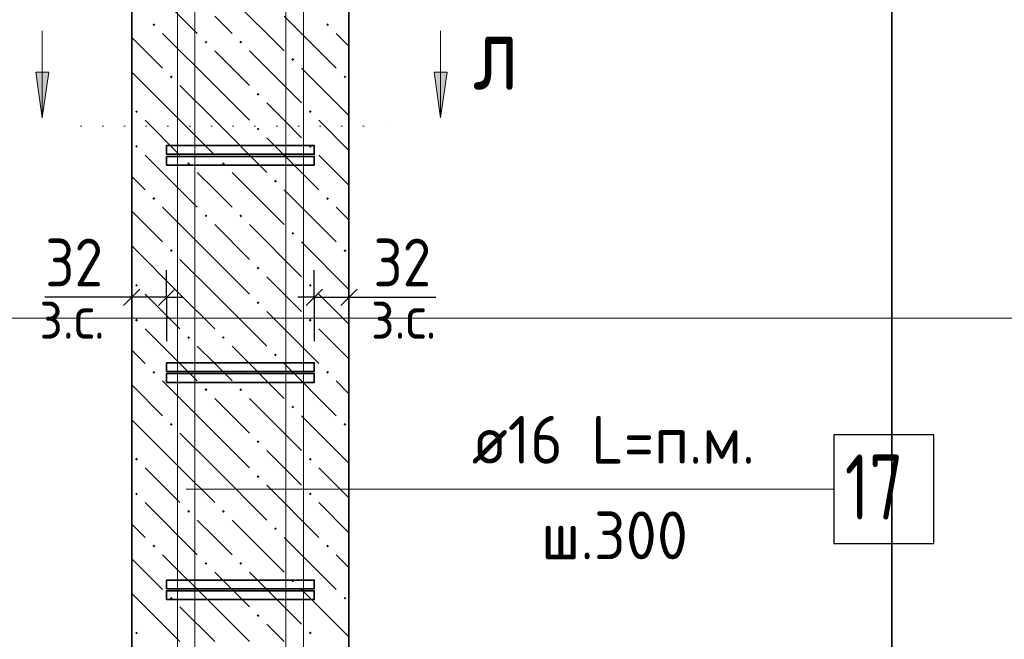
# Model space of a CAD drawing. Header units: millimetres. Extents: x 0 to 42000, y 0 to 29700.
# Tile 3 of 12: x 7283 to 11817, y 12227 to 15080. Entities that reach past the tile are written whole.
import ezdxf

# ---------------------------------------------------------------- set-up
doc = ezdxf.new("R2010")
doc.units = ezdxf.units.MM
doc.linetypes.add('______9', pattern=[100, 0, -100])
for name, color, linetype, lineweight in [('S1 Продольная арматура', 7, 'Continuous', 35), ('Standard', 7, 'Continuous', 25), ('ЖБ Пилон', 7, 'Continuous', 35), ('Позиционная метка линия выноска', 7, 'Continuous', 13), ('Узлы символ', 7, 'Continuous', 25)]:
    doc.layers.add(name, color=color, linetype=linetype, lineweight=lineweight)
doc.layers.add('Размерная выноска', color=7, linetype='Continuous')
doc.layers.add('Хомут', color=7, linetype='Continuous', lineweight=25, true_color=0x6e3c1e)
doc.styles.add('ISOCPEUR', font='txt')

msp = doc.modelspace()

# ---------------------------------------------------------------- hatches: boundary and pattern name
at = {"layer": 'ЖБ Пилон', "linetype": 'Continuous', "lineweight": 18, "transparency": 33554687}
for points in [[(7894.32373046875, 15056.35375976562), (7900.823974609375, 15062.86010742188), (7907.330322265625, 15056.35375976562), (7900.823974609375, 15049.853515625)], [(8694.32373046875, 15056.35375976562), (8700.823974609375, 15062.86010742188), (8707.330322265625, 15056.35375976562), (8700.823974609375, 15049.853515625)], [(8134.326171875, 14976.35498046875), (8140.8203125, 14982.861328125), (8147.320556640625, 14976.35498046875), (8140.8203125, 14969.85473632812)], [(8294.32373046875, 14976.35498046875), (8300.823974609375, 14982.861328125), (8307.330322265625, 14976.35498046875), (8300.823974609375, 14969.85473632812)], [(8534.326171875, 14896.3623046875), (8540.8203125, 14902.86254882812), (8547.320556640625, 14896.3623046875), (8540.8203125, 14889.85595703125)], [(7974.322509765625, 14816.36352539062), (7980.82275390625, 14822.86376953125), (7987.3291015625, 14816.36352539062), (7980.82275390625, 14809.85717773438)], [(8774.322509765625, 14816.36352539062), (8780.82275390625, 14822.86376953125), (8787.3291015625, 14816.36352539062), (8780.82275390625, 14809.85717773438)], [(8374.322509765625, 14736.3525390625), (8380.82275390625, 14742.85278320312), (8387.3291015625, 14736.3525390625), (8380.82275390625, 14729.86450195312)], [(7814.324951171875, 14656.35375976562), (7820.831298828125, 14662.86010742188), (7827.3193359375, 14656.35375976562), (7820.831298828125, 14649.853515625)], [(8614.324951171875, 14656.35375976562), (8620.831298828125, 14662.86010742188), (8627.3193359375, 14656.35375976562), (8620.831298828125, 14649.853515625)], [(8374.322509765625, 14576.35498046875), (8380.82275390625, 14582.861328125), (8387.3291015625, 14576.35498046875), (8380.82275390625, 14569.85473632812)], [(7814.324951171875, 14496.3623046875), (7820.831298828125, 14502.86254882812), (7827.3193359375, 14496.3623046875), (7820.831298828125, 14489.85595703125)], [(8614.324951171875, 14496.3623046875), (8620.831298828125, 14502.86254882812), (8627.3193359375, 14496.3623046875), (8620.831298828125, 14489.85595703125)], [(8054.3212890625, 14416.36352539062), (8060.821533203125, 14422.86376953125), (8067.32177734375, 14416.36352539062), (8060.821533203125, 14409.85717773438)], [(8214.324951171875, 14416.36352539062), (8220.831298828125, 14422.86376953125), (8227.3193359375, 14416.36352539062), (8220.831298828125, 14409.85717773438)], [(8454.3212890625, 14336.3525390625), (8460.821533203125, 14342.85278320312), (8467.32177734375, 14336.3525390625), (8460.821533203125, 14329.86450195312)], [(7894.32373046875, 14256.35375976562), (7900.823974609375, 14262.86010742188), (7907.330322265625, 14256.35375976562), (7900.823974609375, 14249.853515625)], [(8694.32373046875, 14256.35375976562), (8700.823974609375, 14262.86010742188), (8707.330322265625, 14256.35375976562), (8700.823974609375, 14249.853515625)], [(8134.326171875, 14176.35498046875), (8140.8203125, 14182.861328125), (8147.320556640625, 14176.35498046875), (8140.8203125, 14169.85473632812)], [(8294.32373046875, 14176.35498046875), (8300.823974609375, 14182.861328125), (8307.330322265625, 14176.35498046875), (8300.823974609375, 14169.85473632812)], [(8534.326171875, 14096.3623046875), (8540.8203125, 14102.86254882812), (8547.320556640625, 14096.3623046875), (8540.8203125, 14089.85595703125)], [(7974.322509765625, 14016.36352539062), (7980.82275390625, 14022.86376953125), (7987.3291015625, 14016.36352539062), (7980.82275390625, 14009.85717773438)], [(8774.322509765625, 14016.36352539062), (8780.82275390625, 14022.86376953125), (8787.3291015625, 14016.36352539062), (8780.82275390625, 14009.85717773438)], [(8374.322509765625, 13936.3525390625), (8380.82275390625, 13942.85278320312), (8387.3291015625, 13936.3525390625), (8380.82275390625, 13929.86450195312)], [(7814.324951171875, 13856.35375976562), (7820.831298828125, 13862.86010742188), (7827.3193359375, 13856.35375976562), (7820.831298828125, 13849.853515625)], [(8614.324951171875, 13856.35375976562), (8620.831298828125, 13862.86010742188), (8627.3193359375, 13856.35375976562), (8620.831298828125, 13849.853515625)], [(8374.322509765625, 13776.35498046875), (8380.82275390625, 13782.861328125), (8387.3291015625, 13776.35498046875), (8380.82275390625, 13769.85473632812)], [(7814.324951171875, 13696.3623046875), (7820.831298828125, 13702.86254882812), (7827.3193359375, 13696.3623046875), (7820.831298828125, 13689.85595703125)], [(8614.324951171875, 13696.3623046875), (8620.831298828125, 13702.86254882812), (8627.3193359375, 13696.3623046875), (8620.831298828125, 13689.85595703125)], [(8054.3212890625, 13616.36352539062), (8060.821533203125, 13622.86376953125), (8067.32177734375, 13616.36352539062), (8060.821533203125, 13609.85717773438)], [(8214.324951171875, 13616.36352539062), (8220.831298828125, 13622.86376953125), (8227.3193359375, 13616.36352539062), (8220.831298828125, 13609.85717773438)], [(8454.3212890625, 13536.3525390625), (8460.821533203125, 13542.85278320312), (8467.32177734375, 13536.3525390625), (8460.821533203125, 13529.86450195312)], [(7894.32373046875, 13456.35375976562), (7900.823974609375, 13462.86010742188), (7907.330322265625, 13456.35375976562), (7900.823974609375, 13449.853515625)], [(8694.32373046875, 13456.35375976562), (8700.823974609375, 13462.86010742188), (8707.330322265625, 13456.35375976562), (8700.823974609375, 13449.853515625)], [(8134.326171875, 13376.35498046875), (8140.8203125, 13382.861328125), (8147.320556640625, 13376.35498046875), (8140.8203125, 13369.85473632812)], [(8294.32373046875, 13376.35498046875), (8300.823974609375, 13382.861328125), (8307.330322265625, 13376.35498046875), (8300.823974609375, 13369.85473632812)], [(8534.326171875, 13296.3623046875), (8540.8203125, 13302.86254882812), (8547.320556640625, 13296.3623046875), (8540.8203125, 13289.85595703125)], [(7974.322509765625, 13216.36352539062), (7980.82275390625, 13222.86376953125), (7987.3291015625, 13216.36352539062), (7980.82275390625, 13209.85717773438)], [(8774.322509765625, 13216.36352539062), (8780.82275390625, 13222.86376953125), (8787.3291015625, 13216.36352539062), (8780.82275390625, 13209.85717773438)], [(8374.322509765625, 13136.3525390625), (8380.82275390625, 13142.85278320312), (8387.3291015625, 13136.3525390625), (8380.82275390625, 13129.86450195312)], [(7814.324951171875, 13056.35375976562), (7820.831298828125, 13062.86010742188), (7827.3193359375, 13056.35375976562), (7820.831298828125, 13049.853515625)], [(8614.324951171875, 13056.35375976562), (8620.831298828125, 13062.86010742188), (8627.3193359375, 13056.35375976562), (8620.831298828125, 13049.853515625)], [(8374.322509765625, 12976.35498046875), (8380.82275390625, 12982.861328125), (8387.3291015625, 12976.35498046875), (8380.82275390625, 12969.85473632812)], [(7814.324951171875, 12896.3623046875), (7820.831298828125, 12902.86254882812), (7827.3193359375, 12896.3623046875), (7820.831298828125, 12889.85595703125)], [(8614.324951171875, 12896.3623046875), (8620.831298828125, 12902.86254882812), (8627.3193359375, 12896.3623046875), (8620.831298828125, 12889.85595703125)], [(8054.3212890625, 12816.36352539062), (8060.821533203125, 12822.86376953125), (8067.32177734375, 12816.36352539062), (8060.821533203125, 12809.85717773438)], [(8214.324951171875, 12816.36352539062), (8220.831298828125, 12822.86376953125), (8227.3193359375, 12816.36352539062), (8220.831298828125, 12809.85717773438)], [(8454.3212890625, 12736.3525390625), (8460.821533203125, 12742.85278320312), (8467.32177734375, 12736.3525390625), (8460.821533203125, 12729.86450195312)], [(7894.32373046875, 12656.35375976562), (7900.823974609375, 12662.86010742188), (7907.330322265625, 12656.35375976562), (7900.823974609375, 12649.853515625)], [(8694.32373046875, 12656.35375976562), (8700.823974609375, 12662.86010742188), (8707.330322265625, 12656.35375976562), (8700.823974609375, 12649.853515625)], [(8134.326171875, 12576.35498046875), (8140.8203125, 12582.861328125), (8147.320556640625, 12576.35498046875), (8140.8203125, 12569.85473632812)], [(8294.32373046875, 12576.35498046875), (8300.823974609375, 12582.861328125), (8307.330322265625, 12576.35498046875), (8300.823974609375, 12569.85473632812)], [(8534.326171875, 12496.3623046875), (8540.8203125, 12502.86254882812), (8547.320556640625, 12496.3623046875), (8540.8203125, 12489.85595703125)], [(7974.322509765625, 12416.36352539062), (7980.82275390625, 12422.86376953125), (7987.3291015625, 12416.36352539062), (7980.82275390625, 12409.85717773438)], [(8774.322509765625, 12416.36352539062), (8780.82275390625, 12422.86376953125), (8787.3291015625, 12416.36352539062), (8780.82275390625, 12409.85717773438)], [(8374.322509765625, 12336.3525390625), (8380.82275390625, 12342.85278320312), (8387.3291015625, 12336.3525390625), (8380.82275390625, 12329.86450195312)], [(7814.324951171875, 12256.35375976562), (7820.831298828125, 12262.86010742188), (7827.3193359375, 12256.35375976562), (7820.831298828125, 12249.853515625)], [(8614.324951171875, 12256.35375976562), (8620.831298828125, 12262.86010742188), (8627.3193359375, 12256.35375976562), (8620.831298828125, 12249.853515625)]]:
    msp.add_hatch(color=7, dxfattribs=at).paths.add_polyline_path(points, flags=16)
at = {"layer": 'Узлы символ', "linetype": 'Continuous', "lineweight": 13, "transparency": 33554687}
for points in [[(7417.0166015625, 14838.37890625), (7387.017822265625, 14628.38134765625), (7357.01904296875, 14838.37890625)], [(9251.28173828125, 14838.37890625), (9221.282958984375, 14628.38134765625), (9191.290283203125, 14838.37890625)]]:
    msp.add_hatch(color=7, dxfattribs=at).paths.add_polyline_path(points, flags=16)

# ---------------------------------------------------------------- linework, layer by layer
at = {"layer": 'S1 Продольная арматура', "color": 7, "linetype": 'Continuous', "lineweight": 18, "transparency": 33554687}
for points in [[(8009.222412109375, 5030.108642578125), (8009.222412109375, 18723.93188476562), (8089.22119140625, 19739.794921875), (8089.22119140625, 26380.11474609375), (8169.22607421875, 26380.11474609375), (8169.22607421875, 19736.6455078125), (8089.22119140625, 18720.78247070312), (8089.22119140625, 5030.108642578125), (8009.222412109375, 5030.108642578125)], [(8009.222412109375, 5030.108642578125), (8009.222412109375, 18723.93188476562), (8089.22119140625, 19739.794921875), (8089.22119140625, 26380.11474609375), (8169.22607421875, 26380.11474609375), (8169.22607421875, 19736.6455078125), (8089.22119140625, 18720.78247070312), (8089.22119140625, 5030.108642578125), (8009.222412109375, 5030.108642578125)], [(8009.222412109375, 5030.108642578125), (8009.222412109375, 18723.93188476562), (8089.22119140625, 19739.794921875), (8089.22119140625, 26380.11474609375), (8169.22607421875, 26380.11474609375), (8169.22607421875, 19736.6455078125), (8089.22119140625, 18720.78247070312), (8089.22119140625, 5030.108642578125), (8009.222412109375, 5030.108642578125)], [(8009.222412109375, 5030.108642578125), (8009.222412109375, 18723.93188476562), (8089.22119140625, 19739.794921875), (8089.22119140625, 26380.11474609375), (8169.22607421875, 26380.11474609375), (8169.22607421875, 19736.6455078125), (8089.22119140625, 18720.78247070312), (8089.22119140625, 5030.108642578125), (8009.222412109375, 5030.108642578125)], [(8009.222412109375, 5030.108642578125), (8009.222412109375, 18723.93188476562), (8089.22119140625, 19739.794921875), (8089.22119140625, 26380.11474609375), (8169.22607421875, 26380.11474609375), (8169.22607421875, 19736.6455078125), (8089.22119140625, 18720.78247070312), (8089.22119140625, 5030.108642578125), (8009.222412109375, 5030.108642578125)], [(8009.222412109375, 5030.108642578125), (8009.222412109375, 18723.93188476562), (8089.22119140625, 19739.794921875), (8089.22119140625, 26380.11474609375), (8169.22607421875, 26380.11474609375), (8169.22607421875, 19736.6455078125), (8089.22119140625, 18720.78247070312), (8089.22119140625, 5030.108642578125), (8009.222412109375, 5030.108642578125)], [(8009.222412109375, 5030.108642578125), (8009.222412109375, 18723.93188476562), (8089.22119140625, 19739.794921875), (8089.22119140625, 26380.11474609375), (8169.22607421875, 26380.11474609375), (8169.22607421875, 19736.6455078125), (8089.22119140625, 18720.78247070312), (8089.22119140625, 5030.108642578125), (8009.222412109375, 5030.108642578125)], [(8009.222412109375, 5030.108642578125), (8009.222412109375, 18723.93188476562), (8089.22119140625, 19739.794921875), (8089.22119140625, 26380.11474609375), (8169.22607421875, 26380.11474609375), (8169.22607421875, 19736.6455078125), (8089.22119140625, 18720.78247070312), (8089.22119140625, 5030.108642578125), (8009.222412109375, 5030.108642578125)], [(8509.222412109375, 5030.108642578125), (8509.222412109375, 18720.78247070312), (8429.2236328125, 19736.6455078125), (8429.2236328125, 26380.11474609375), (8509.222412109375, 26380.11474609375), (8509.222412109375, 19739.794921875), (8589.22119140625, 18723.93188476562), (8589.22119140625, 5030.108642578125), (8509.222412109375, 5030.108642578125)], [(8509.222412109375, 5030.108642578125), (8509.222412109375, 18720.78247070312), (8429.2236328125, 19736.6455078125), (8429.2236328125, 26380.11474609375), (8509.222412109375, 26380.11474609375), (8509.222412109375, 19739.794921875), (8589.22119140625, 18723.93188476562), (8589.22119140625, 5030.108642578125), (8509.222412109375, 5030.108642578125)], [(8509.222412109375, 5030.108642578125), (8509.222412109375, 18720.78247070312), (8429.2236328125, 19736.6455078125), (8429.2236328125, 26380.11474609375), (8509.222412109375, 26380.11474609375), (8509.222412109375, 19739.794921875), (8589.22119140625, 18723.93188476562), (8589.22119140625, 5030.108642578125), (8509.222412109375, 5030.108642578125)], [(8509.222412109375, 5030.108642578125), (8509.222412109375, 18720.78247070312), (8429.2236328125, 19736.6455078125), (8429.2236328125, 26380.11474609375), (8509.222412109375, 26380.11474609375), (8509.222412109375, 19739.794921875), (8589.22119140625, 18723.93188476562), (8589.22119140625, 5030.108642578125), (8509.222412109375, 5030.108642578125)], [(8509.222412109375, 5030.108642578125), (8509.222412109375, 18720.78247070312), (8429.2236328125, 19736.6455078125), (8429.2236328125, 26380.11474609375), (8509.222412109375, 26380.11474609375), (8509.222412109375, 19739.794921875), (8589.22119140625, 18723.93188476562), (8589.22119140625, 5030.108642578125), (8509.222412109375, 5030.108642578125)], [(8509.222412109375, 5030.108642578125), (8509.222412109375, 18720.78247070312), (8429.2236328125, 19736.6455078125), (8429.2236328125, 26380.11474609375), (8509.222412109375, 26380.11474609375), (8509.222412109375, 19739.794921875), (8589.22119140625, 18723.93188476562), (8589.22119140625, 5030.108642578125), (8509.222412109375, 5030.108642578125)], [(8509.222412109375, 5030.108642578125), (8509.222412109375, 18720.78247070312), (8429.2236328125, 19736.6455078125), (8429.2236328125, 26380.11474609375), (8509.222412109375, 26380.11474609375), (8509.222412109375, 19739.794921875), (8589.22119140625, 18723.93188476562), (8589.22119140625, 5030.108642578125), (8509.222412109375, 5030.108642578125)], [(8509.222412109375, 5030.108642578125), (8509.222412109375, 18720.78247070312), (8429.2236328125, 19736.6455078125), (8429.2236328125, 26380.11474609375), (8509.222412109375, 26380.11474609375), (8509.222412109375, 19739.794921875), (8589.22119140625, 18723.93188476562), (8589.22119140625, 5030.108642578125), (8509.222412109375, 5030.108642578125)]]:
    msp.add_lwpolyline(points, dxfattribs=at)
at = {"layer": 'S1 Продольная арматура', "color": 7, "linetype": 'Continuous', "lineweight": 25, "transparency": 33554687}
msp.add_lwpolyline([(11032.2509765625, 12668.310546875), (11492.25463867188, 12668.310546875), (11492.25463867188, 13168.310546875), (11032.2509765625, 13168.310546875), (11032.2509765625, 12668.310546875)], dxfattribs=at)
at = {"layer": 'Standard', "color": 7, "linetype": 'Continuous', "lineweight": -3, "transparency": 33554687}
for p, q in [((7799.21875, 13801.708984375), (7799.21875, 13926.708984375)), ((7959.222412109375, 13801.708984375), (7959.222412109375, 13926.708984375)), ((8639.22119140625, 13801.708984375), (8639.22119140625, 13926.708984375)), ((8799.21875, 13801.708984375), (8799.21875, 13926.708984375)), ((7799.21875, 13801.708984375), (7724.21875, 13801.708984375)), ((7799.21875, 13801.708984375), (7799.21875, 13676.70288085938)), ((7799.21875, 13801.708984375), (7799.21875, 13801.708984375)), ((7959.222412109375, 13801.708984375), (7799.21875, 13801.708984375)), ((7959.222412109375, 13801.708984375), (7959.222412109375, 13676.70288085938)), ((7959.222412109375, 13801.708984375), (7959.222412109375, 13600.11596679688)), ((7959.222412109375, 13801.708984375), (8034.222412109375, 13801.708984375)), ((8639.22119140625, 13801.708984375), (8564.227294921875, 13801.708984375)), ((8639.22119140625, 13801.708984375), (8639.22119140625, 13676.70288085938)), ((8639.22119140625, 13801.708984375), (8639.22119140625, 13600.11596679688)), ((8639.22119140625, 13801.708984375), (8799.21875, 13801.708984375)), ((8799.21875, 13801.708984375), (8799.21875, 13676.70288085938)), ((8799.21875, 13801.708984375), (8799.21875, 13801.708984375)), ((8799.21875, 13801.708984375), (8874.224853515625, 13801.708984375))]:
    msp.add_line(p, q, dxfattribs=at)
at = {"layer": 'Standard', "color": 7, "linetype": 'Continuous', "lineweight": 25, "transparency": 33554687}
for p, q in [((7836.71875, 13839.20288085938), (7761.71875, 13764.208984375)), ((7996.722412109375, 13839.20288085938), (7921.728515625, 13764.208984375)), ((8601.72119140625, 13764.208984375), (8676.72119140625, 13839.20288085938)), ((8761.71875, 13764.208984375), (8836.724853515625, 13839.20288085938))]:
    msp.add_line(p, q, dxfattribs=at)
at = {"layer": 'Standard', "color": 7, "linetype": 'Continuous', "lineweight": 13, "transparency": 33554687}
msp.add_lwpolyline([(21046.142578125, 29200), (2000, 29200), (2000, 13705.26733398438), (21046.142578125, 13705.26733398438), (21046.142578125, 29200)], dxfattribs=at)
at = {"layer": 'Standard', "color": 254, "linetype": 'Continuous', "lineweight": 35, "true_color": 0xc4c4ff, "transparency": 33554687}
msp.add_lwpolyline([(4799.21875, 1530.108642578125), (11299.21875, 1530.108642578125), (11299.21875, 27230.10864257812), (4799.21875, 27230.10864257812), (4799.21875, 1530.108642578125)], dxfattribs=at)
at = {"layer": 'ЖБ Пилон', "color": 7, "linetype": 'Continuous', "lineweight": 35, "transparency": 33554687}
for p, q in [((7799.21875, 18730.10864257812), (7799.21875, 5030.108642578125)), ((8799.21875, 5030.108642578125), (8799.21875, 18730.10864257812))]:
    msp.add_line(p, q, dxfattribs=at)
at = {"layer": 'ЖБ Пилон', "color": 9, "linetype": 'Continuous', "lineweight": 18, "true_color": 0xc7c7c7, "transparency": 33554687}
for p, q in [((7860.821533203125, 15256.35375976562), (8100.823974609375, 15016.36352539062)), ((8260.821533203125, 15176.35498046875), (8500.823974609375, 14936.3525390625)), ((8260.821533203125, 15016.36352539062), (8180.82275390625, 15096.3623046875)), ((8500.823974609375, 15096.3623046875), (8740.8203125, 14856.35375976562)), ((8180.82275390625, 14776.35498046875), (7940.8203125, 15016.36352539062)), ((8799.21875, 14957.96360275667), (8740.8203125, 15016.36352539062)), ((7799.21875, 14997.96252460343), (7940.8203125, 14856.35375976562)), ((8180.82275390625, 14936.3525390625), (8340.8203125, 14776.35498046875)), ((8340.8203125, 14936.3525390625), (8580.82275390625, 14696.3623046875)), ((8020.831298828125, 14616.36352539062), (7799.21875, 14837.95916712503)), ((8799.21875, 14637.97442537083), (8580.82275390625, 14856.35375976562)), ((8020.831298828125, 14776.35498046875), (8180.82275390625, 14616.36352539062)), ((8180.82275390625, 14776.35498046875), (8340.8203125, 14616.36352539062)), ((8500.823974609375, 14616.36352539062), (8420.831298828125, 14696.3623046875)), ((7860.821533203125, 14616.36352539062), (8020.831298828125, 14456.35375976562)), ((8020.831298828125, 14616.36352539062), (8180.82275390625, 14456.35375976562)), ((8180.82275390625, 14616.36352539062), (8420.831298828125, 14376.35498046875)), ((8580.82275390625, 14536.3525390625), (8500.823974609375, 14616.36352539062)), ((8660.821533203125, 14616.36352539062), (8799.21875, 14477.96630859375)), ((8420.831298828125, 14536.3525390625), (8660.821533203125, 14296.3623046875)), ((7860.821533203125, 14456.35375976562), (8100.823974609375, 14216.36352539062)), ((8660.821533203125, 14456.35375976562), (8799.21875, 14317.9635821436)), ((8180.82275390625, 14296.3623046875), (8100.823974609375, 14376.35498046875)), ((8260.821533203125, 14376.35498046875), (8500.823974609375, 14136.3525390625)), ((7799.21875, 14357.96508789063), (7860.821533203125, 14296.3623046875)), ((8260.821533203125, 14216.36352539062), (8180.82275390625, 14296.3623046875)), ((8500.823974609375, 14296.3623046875), (8740.8203125, 14056.35375976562)), ((7799.21875, 14197.96252460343), (7940.8203125, 14056.35375976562)), ((8180.82275390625, 13976.35498046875), (7940.8203125, 14216.36352539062)), ((8799.21875, 14157.96360275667), (8740.8203125, 14216.36352539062)), ((8180.82275390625, 14136.3525390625), (8340.8203125, 13976.35498046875)), ((8340.8203125, 14136.3525390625), (8580.82275390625, 13896.3623046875)), ((8799.21875, 13837.97442537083), (8580.82275390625, 14056.35375976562)), ((8020.831298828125, 13816.36352539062), (7799.21875, 14037.95916712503)), ((8020.831298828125, 13976.35498046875), (8180.82275390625, 13816.36352539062)), ((8180.82275390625, 13976.35498046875), (8340.8203125, 13816.36352539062)), ((8500.823974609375, 13816.36352539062), (8420.831298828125, 13896.3623046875)), ((7860.821533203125, 13816.36352539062), (8020.831298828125, 13656.35375976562)), ((8020.831298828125, 13816.36352539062), (8180.82275390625, 13656.35375976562)), ((8180.82275390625, 13816.36352539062), (8420.831298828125, 13576.35498046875)), ((8580.82275390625, 13736.3525390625), (8500.823974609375, 13816.36352539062)), ((8660.821533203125, 13816.36352539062), (8799.21875, 13677.96630859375)), ((8420.831298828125, 13736.3525390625), (8660.821533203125, 13496.3623046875)), ((7860.821533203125, 13656.35375976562), (8100.823974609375, 13416.36352539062)), ((8660.821533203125, 13656.35375976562), (8799.21875, 13517.9635821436)), ((7799.21875, 13557.96508789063), (7860.821533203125, 13496.3623046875)), ((8180.82275390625, 13496.3623046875), (8100.823974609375, 13576.35498046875)), ((8260.821533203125, 13576.35498046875), (8500.823974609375, 13336.3525390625)), ((8260.821533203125, 13416.36352539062), (8180.82275390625, 13496.3623046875)), ((8500.823974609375, 13496.3623046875), (8740.8203125, 13256.35375976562)), ((7799.21875, 13397.96252460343), (7940.8203125, 13256.35375976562)), ((8180.82275390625, 13176.35498046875), (7940.8203125, 13416.36352539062)), ((8799.21875, 13357.96360275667), (8740.8203125, 13416.36352539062)), ((8180.82275390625, 13336.3525390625), (8340.8203125, 13176.35498046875)), ((8340.8203125, 13336.3525390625), (8580.82275390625, 13096.3623046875)), ((8799.21875, 13037.97442537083), (8580.82275390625, 13256.35375976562)), ((8020.831298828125, 13016.36352539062), (7799.21875, 13237.95916712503)), ((8020.831298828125, 13176.35498046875), (8180.82275390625, 13016.36352539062)), ((8180.82275390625, 13176.35498046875), (8340.8203125, 13016.36352539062)), ((8500.823974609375, 13016.36352539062), (8420.831298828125, 13096.3623046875)), ((7860.821533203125, 13016.36352539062), (8020.831298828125, 12856.35375976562)), ((8020.831298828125, 13016.36352539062), (8180.82275390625, 12856.35375976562)), ((8180.82275390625, 13016.36352539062), (8420.831298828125, 12776.35498046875)), ((8580.82275390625, 12936.3525390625), (8500.823974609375, 13016.36352539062)), ((8660.821533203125, 13016.36352539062), (8799.21875, 12877.96630859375)), ((8420.831298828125, 12936.3525390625), (8660.821533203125, 12696.3623046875)), ((7860.821533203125, 12856.35375976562), (8100.823974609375, 12616.36352539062)), ((8660.821533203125, 12856.35375976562), (8799.21875, 12717.9635821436)), ((7799.21875, 12757.96508789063), (7860.821533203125, 12696.3623046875)), ((8180.82275390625, 12696.3623046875), (8100.823974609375, 12776.35498046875)), ((8260.821533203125, 12776.35498046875), (8500.823974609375, 12536.3525390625)), ((8260.821533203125, 12616.36352539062), (8180.82275390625, 12696.3623046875)), ((8500.823974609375, 12696.3623046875), (8740.8203125, 12456.35375976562)), ((8180.82275390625, 12376.35498046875), (7940.8203125, 12616.36352539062)), ((8799.21875, 12557.96360275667), (8740.8203125, 12616.36352539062)), ((7799.21875, 12597.96252460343), (7940.8203125, 12456.35375976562)), ((8180.82275390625, 12536.3525390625), (8340.8203125, 12376.35498046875)), ((8340.8203125, 12536.3525390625), (8580.82275390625, 12296.3623046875)), ((8020.831298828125, 12216.36352539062), (7799.21875, 12437.95916712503)), ((8799.21875, 12237.97442537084), (8580.82275390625, 12456.35375976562)), ((8020.831298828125, 12376.35498046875), (8180.82275390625, 12216.36352539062)), ((8180.82275390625, 12376.35498046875), (8340.8203125, 12216.36352539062)), ((8500.823974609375, 12216.36352539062), (8420.831298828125, 12296.3623046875))]:
    msp.add_line(p, q, dxfattribs=at)
at = {"layer": 'Позиционная метка линия выноска', "color": 7, "linetype": 'Continuous', "lineweight": 13, "transparency": 33554687}
msp.add_line((8049.224853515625, 12918.31665039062), (11032.2509765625, 12918.31665039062), dxfattribs=at)
at = {"layer": 'Размерная выноска', "color": 7, "linetype": 'Continuous', "lineweight": -3, "transparency": 33554687}
for p, q in [((7799.21875, 13801.708984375), (7399.21875, 13801.708984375)), ((8799.21875, 13801.708984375), (9199.21875, 13801.708984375))]:
    msp.add_line(p, q, dxfattribs=at)
at = {"layer": 'Узлы символ', "color": 7, "linetype": 'Continuous', "lineweight": 13, "transparency": 33554687}
for p, q in [((7387.017822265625, 14628.38134765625), (7387.017822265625, 15028.38134765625)), ((9221.282958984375, 14628.38134765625), (9221.282958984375, 15028.38134765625)), ((7387.017822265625, 14628.38134765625), (7357.01904296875, 14838.37890625)), ((7357.01904296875, 14838.37890625), (7417.0166015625, 14838.37890625)), ((7387.017822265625, 14838.37890625), (7387.017822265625, 14853.38134765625)), ((7417.0166015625, 14838.37890625), (7387.017822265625, 14628.38134765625)), ((9221.282958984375, 14628.38134765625), (9191.290283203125, 14838.37890625)), ((9191.290283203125, 14838.37890625), (9251.28173828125, 14838.37890625)), ((9221.282958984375, 14838.37890625), (9221.282958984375, 14853.38134765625)), ((9251.28173828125, 14838.37890625), (9221.282958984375, 14628.38134765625)), ((7387.017822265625, 14628.38134765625), (7387.017822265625, 14628.38134765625)), ((7387.017822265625, 14628.38134765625), (7387.017822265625, 14628.38134765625)), ((7387.017822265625, 14628.38134765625), (7387.017822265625, 14628.38134765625)), ((9221.282958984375, 14628.38134765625), (9221.282958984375, 14628.38134765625)), ((9221.282958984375, 14628.38134765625), (9221.282958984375, 14628.38134765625)), ((9221.282958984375, 14628.38134765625), (9221.282958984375, 14628.38134765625))]:
    msp.add_line(p, q, dxfattribs=at)
at = {"layer": 'Узлы символ', "color": 7, "linetype": '______9', "lineweight": 13, "transparency": 33554687}
msp.add_line((7565.44189453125, 14589.794921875), (9015.435791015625, 14589.794921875), dxfattribs=at)
at = {"layer": 'Хомут', "color": 7, "linetype": 'Continuous', "lineweight": 35, "transparency": 33554687}
for points in [[(7959.222412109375, 14500.11596679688), (8639.22119140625, 14500.11596679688), (8639.22119140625, 14460.11352539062), (7959.222412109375, 14460.11352539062), (7959.222412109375, 14500.11596679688)], [(7959.222412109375, 14500.11596679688), (8639.22119140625, 14500.11596679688), (8639.22119140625, 14460.11352539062), (7959.222412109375, 14460.11352539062), (7959.222412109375, 14500.11596679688)], [(7959.222412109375, 14450.10986328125), (8639.22119140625, 14450.10986328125), (8639.22119140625, 14410.107421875), (7959.222412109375, 14410.107421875), (7959.222412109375, 14450.10986328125)], [(7959.222412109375, 14450.10986328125), (8639.22119140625, 14450.10986328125), (8639.22119140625, 14410.107421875), (7959.222412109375, 14410.107421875), (7959.222412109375, 14450.10986328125)], [(7959.222412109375, 13500.11596679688), (8639.22119140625, 13500.11596679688), (8639.22119140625, 13460.11352539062), (7959.222412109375, 13460.11352539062), (7959.222412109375, 13500.11596679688)], [(7959.222412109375, 13500.11596679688), (8639.22119140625, 13500.11596679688), (8639.22119140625, 13460.11352539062), (7959.222412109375, 13460.11352539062), (7959.222412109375, 13500.11596679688)], [(7959.222412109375, 13450.10986328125), (8639.22119140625, 13450.10986328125), (8639.22119140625, 13410.107421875), (7959.222412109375, 13410.107421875), (7959.222412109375, 13450.10986328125)], [(7959.222412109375, 13450.10986328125), (8639.22119140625, 13450.10986328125), (8639.22119140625, 13410.107421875), (7959.222412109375, 13410.107421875), (7959.222412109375, 13450.10986328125)], [(7959.222412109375, 12500.11596679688), (8639.22119140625, 12500.11596679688), (8639.22119140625, 12460.11352539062), (7959.222412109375, 12460.11352539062), (7959.222412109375, 12500.11596679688)], [(7959.222412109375, 12500.11596679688), (8639.22119140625, 12500.11596679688), (8639.22119140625, 12460.11352539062), (7959.222412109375, 12460.11352539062), (7959.222412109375, 12500.11596679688)], [(7959.222412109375, 12450.10986328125), (8639.22119140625, 12450.10986328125), (8639.22119140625, 12410.107421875), (7959.222412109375, 12410.107421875), (7959.222412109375, 12450.10986328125)], [(7959.222412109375, 12450.10986328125), (8639.22119140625, 12450.10986328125), (8639.22119140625, 12410.107421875), (7959.222412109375, 12410.107421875), (7959.222412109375, 12450.10986328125)]]:
    msp.add_lwpolyline(points, dxfattribs=at)

# ---------------------------------------------------------------- texts
at = {"layer": 'S1 Продольная арматура', "color": 7, "linetype": 'Continuous', "lineweight": 13, "transparency": 33554687, "attachment_point": 7, "style": 'ISOCPEUR'}
for s, insert, char_height, width in [('\\W0.94;ø16 L=п.м. ', (9365.093994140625, 13035.64453125), 220.0000047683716, 1599.153645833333), ('\\W0.75;17', (11082.25708007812, 12778.31420898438), 300, 472.2724914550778), ('\\W0.95;ш.300 ', (9684.09423828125, 12595.64819335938), 220.0000047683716, 962.136170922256)]:
    msp.add_mtext(s, dxfattribs=dict(at, insert=insert, char_height=char_height, width=width))
at = {"layer": 'Standard', "color": 7, "linetype": 'Continuous', "lineweight": 25, "transparency": 33554687, "char_height": 220.0000047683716, "width": 403.9237976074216, "attachment_point": 7, "style": 'ISOCPEUR'}
for insert in [(7400.72021484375, 13851.708984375), (8911.724853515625, 13851.708984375)]:
    msp.add_mtext('\\W0.87;32', dxfattribs=dict(at, insert=insert))
at = {"layer": 'Standard', "color": 7, "linetype": 'Continuous', "lineweight": 18, "transparency": 33554687, "char_height": 200, "attachment_point": 7, "style": 'ISOCPEUR'}
for insert, width in [((7373.321533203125, 13610.71166992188), 459.9493259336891), ((8900.518798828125, 13610.71166992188), 459.9417337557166)]:
    msp.add_mtext('\\W0.90;з.с.', dxfattribs=dict(at, insert=insert, width=width))
at = {"layer": 'Узлы символ', "color": 7, "linetype": 'Continuous', "lineweight": 35, "transparency": 33554687, "insert": (9371.282958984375, 14756.7138671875), "char_height": 350, "width": 380.7996961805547, "attachment_point": 7, "style": 'ISOCPEUR'}
msp.add_mtext('\\W0.78;л', dxfattribs=at)

doc.saveas('drawing.dxf')
